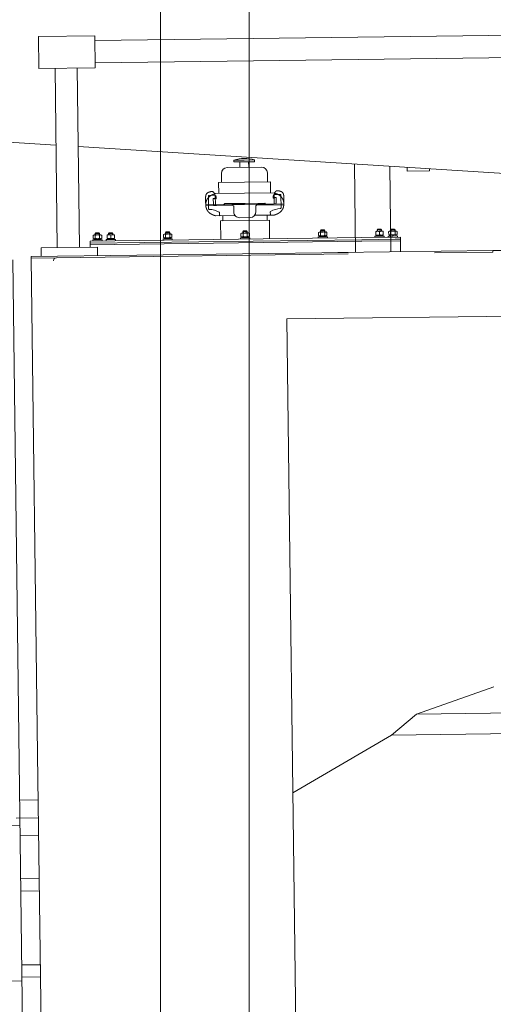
# Model space of a CAD drawing. Header units: metres. Extents: x -52 to 321, y -8 to 26.
# Tile 205 of 256: x 292.266 to 292.906, y 1.163 to 2.493. Entities that reach past the tile are written whole.
import ezdxf

# ---------------------------------------------------------------- set-up
doc = ezdxf.new("R2010")
doc.units = ezdxf.units.M
doc.header["$MEASUREMENT"] = 0
doc.layers.add('10 Stütze', color=7, linetype='Continuous')
doc.layers.add('94 Genehmigungsplanung Bemaßung', color=7, linetype='Continuous')
doc.styles.add('ERSTELLTER_STIL_2', font='arial.ttf')
doc.dimstyles.new('ERSTELLTER_STIL__3', dxfattribs={"dimtxt": 0.25, "dimasz": 0.19, "dimexe": 0.18, "dimexo": 0.1, "dimgap": 0, "dimtad": 1, "dimzin": 0, "dimdsep": 46, "dimtxsty": 'ERSTELLTER_STIL_2', "dimblk": 'ARROWHEAD_6', "dimblk1": 'ARROWHEAD_6', "dimblk2": 'ARROWHEAD_6', "dimcen": 0.09, "dimclrd": 7, "dimclre": 7, "dimclrt": 7, "dimazin": 0, "dimtfac": 1, "dimtdec": 4, "dimtmove": 0, "dimatfit": 3, "dimfxl": 1, "dimtolj": 1, "dimtzin": 0, "dimarcsym": 0})

# ---------------------------------------------------------------- blocks, each defined once
blk = doc.blocks.new('*D56', base_point=(33626.1154, -0.0027))
at = {"layer": '94 Genehmigungsplanung Bemaßung', "color": 7, "linetype": 'Continuous', "lineweight": 13}
for p, q in [((294.5046, 2.8619), (294.5046, 3.0119)), ((294.6046, 2.7619), (294.4046, 2.9619)), ((294.6921, 2.8619), (294.3171, 2.8619)), ((294.5046, -0.0381), (294.5046, 2.8619)), ((294.4046, 0.0619), (294.6046, -0.1381)), ((294.6921, -0.0381), (294.3171, -0.0381)), ((294.5046, -0.1881), (294.5046, -0.0381))]:
    blk.add_line(p, q, dxfattribs=at)
at = {"layer": '94 Genehmigungsplanung Bemaßung', "color": 7, "lineweight": 13, "insert": (294.4546, 1.0783), "char_height": 0.25, "attachment_point": 7, "rotation": 90, "style": 'ERSTELLTER_STIL_2'}
blk.add_mtext('\\A1;{\\pql;\\fArial|b0|i0|c0|p0;\\W1.000000;2,90}', dxfattribs=at)
blk = doc.blocks.new('ARROWHEAD_6')
at = {"color": 0, "linetype": 'Continuous', "lineweight": 0}
for p, q in [((-0.5, -0.5), (0.5, 0.5)), ((0, 0), (-1, 0))]:
    blk.add_line(p, q, dxfattribs=at)
blk = doc.blocks.new('*D57', base_point=(33626.1154, -0.0027))
at = {"layer": '94 Genehmigungsplanung Bemaßung', "color": 7, "linetype": 'Continuous', "lineweight": 13}
for p, q in [((296.5131, 3.0852), (296.5131, 3.2352)), ((296.6131, 2.9852), (296.4131, 3.1852)), ((296.7006, 3.0852), (296.3256, 3.0852)), ((296.5131, -0.0381), (296.5131, 3.0852)), ((296.4131, 0.0619), (296.6131, -0.1381)), ((296.7006, -0.0381), (296.3256, -0.0381)), ((296.5131, -0.1881), (296.5131, -0.0381))]:
    blk.add_line(p, q, dxfattribs=at)
at = {"layer": '94 Genehmigungsplanung Bemaßung', "color": 7, "lineweight": 13, "insert": (296.523, 1.127), "char_height": 0.25, "attachment_point": 7, "rotation": 90, "style": 'ERSTELLTER_STIL_2'}
blk.add_mtext('\\A1;{\\pql;\\fArial|b0|i0|c0|p0;\\W1.000000;3,12\\fArial|b0|i0|c0|p0;\\W1.000000;\\A1{\\H.66x;\\S5^  ;}}', dxfattribs=at)

msp = doc.modelspace()

# ---------------------------------------------------------------- linework, layer by layer
at = {"color": 7, "linetype": 'Continuous', "lineweight": 13}
for p, q in [((292.5461, 2.4672), (293.4995, 2.4795)), ((292.3675, 2.4649), (292.5461, 2.4672)), ((292.5464, 2.4373), (293.4989, 2.4495)), ((292.3679, 2.435), (292.5464, 2.4373)), ((292.3136, 2.4277), (292.3167, 2.1851)), ((292.3435, 2.4281), (292.3466, 2.1855)), ((292.3149, 2.3237), (292.2253, 2.3293)), ((293.5044, 2.2485), (292.3448, 2.3218)), ((292.5555, 2.3034), (292.5694, 2.3036)), ((292.5555, 2.3034), (292.5555, 2.301)), ((292.5555, 2.301), (292.5694, 2.3012)), ((292.5833, 2.3038), (292.5694, 2.3036)), ((292.5834, 2.3014), (292.5694, 2.3012)), ((292.5754, 2.3013), (292.5755, 2.2939)), ((292.5833, 2.3038), (292.5834, 2.3014)), ((292.5927, 2.2941), (292.5464, 2.2935)), ((292.5635, 2.3011), (292.5635, 2.2937)), ((292.7183, 2.2982), (292.7198, 2.1788)), ((292.7663, 2.2954), (292.7678, 2.1794)), ((292.7898, 2.2887), (292.7897, 2.2937)), ((292.8197, 2.2891), (292.7898, 2.2887)), ((292.8197, 2.2918), (292.8197, 2.2891)), ((292.5385, 2.2854), (292.5386, 2.2734)), ((292.6008, 2.2862), (292.6009, 2.2742)), ((292.6047, 2.2743), (292.5348, 2.2734)), ((292.5348, 2.2734), (292.535, 2.2582)), ((292.6049, 2.2591), (292.6047, 2.2743)), ((292.5213, 2.2379), (292.5211, 2.2548)), ((292.5221, 2.2559), (292.5296, 2.256)), ((292.5276, 2.2518), (292.5277, 2.2442)), ((292.5297, 2.2518), (292.5276, 2.2518)), ((292.5294, 2.2579), (292.5302, 2.2547)), ((292.5297, 2.251), (292.5297, 2.2518)), ((292.5306, 2.251), (292.5297, 2.251)), ((292.57, 2.2587), (292.5302, 2.2582)), ((292.5304, 2.2442), (292.5302, 2.2547)), ((292.5316, 2.254), (292.5316, 2.252)), ((292.57, 2.2587), (292.6098, 2.2592)), ((292.6085, 2.255), (292.6085, 2.253)), ((292.6095, 2.252), (292.6105, 2.252)), ((292.6106, 2.2589), (292.6098, 2.2557)), ((292.61, 2.2453), (292.6098, 2.2557)), ((292.6104, 2.2528), (292.6125, 2.2528)), ((292.6105, 2.252), (292.6104, 2.2528)), ((292.618, 2.2571), (292.6105, 2.257)), ((292.6125, 2.2528), (292.6126, 2.2453)), ((292.6192, 2.2392), (292.619, 2.2561)), ((292.6231, 2.2444), (292.5173, 2.2431)), ((292.5173, 2.2417), (292.5173, 2.2431)), ((292.5173, 2.2417), (292.5542, 2.2422)), ((292.5287, 2.2432), (292.5304, 2.2432)), ((292.5314, 2.2432), (292.6086, 2.2442)), ((292.5314, 2.2432), (292.5317, 2.2432)), ((292.543, 2.2447), (292.542, 2.2434)), ((292.543, 2.2447), (292.5705, 2.2451)), ((292.5552, 2.2412), (292.5553, 2.2336)), ((292.5973, 2.2454), (292.5698, 2.2451)), ((292.5852, 2.2416), (292.5853, 2.234)), ((292.6231, 2.2431), (292.5862, 2.2426)), ((292.5973, 2.2454), (292.5983, 2.2441)), ((292.609, 2.2442), (292.6086, 2.2442)), ((292.6116, 2.2443), (292.61, 2.2443)), ((292.5571, 2.2286), (292.5306, 2.2283)), ((292.536, 2.2294), (292.536, 2.2323)), ((292.5375, 2.2214), (292.6034, 2.2222)), ((292.5375, 2.2214), (292.5378, 2.1964)), ((292.5404, 2.2284), (292.5405, 2.2214)), ((292.6004, 2.2222), (292.5405, 2.2214)), ((292.5774, 2.2259), (292.5634, 2.2257)), ((292.5836, 2.229), (292.6102, 2.2293)), ((292.6004, 2.2222), (292.6003, 2.2292)), ((292.6034, 2.2222), (292.6037, 2.1973)), ((292.6047, 2.2302), (292.6046, 2.2332)), ((292.6725, 2.2082), (292.6735, 2.2092)), ((292.6725, 2.2064), (292.6725, 2.2082)), ((292.6725, 2.2082), (292.6785, 2.2082)), ((292.6731, 2.2064), (292.673, 2.2087)), ((292.6735, 2.2092), (292.6775, 2.2092)), ((292.6775, 2.2092), (292.6785, 2.2082)), ((292.678, 2.2064), (292.678, 2.2088)), ((292.6785, 2.2082), (292.6785, 2.2064)), ((292.7493, 2.2091), (292.7502, 2.2102)), ((292.7493, 2.2091), (292.7552, 2.2092)), ((292.7493, 2.2073), (292.7493, 2.2091)), ((292.7498, 2.2074), (292.7498, 2.2097)), ((292.7502, 2.2102), (292.7542, 2.2102)), ((292.7542, 2.2102), (292.7552, 2.2092)), ((292.7547, 2.2074), (292.7547, 2.2098)), ((292.7552, 2.2092), (292.7553, 2.2074)), ((292.7674, 2.2094), (292.7684, 2.2104)), ((292.7674, 2.2094), (292.7734, 2.2095)), ((292.7674, 2.2076), (292.7674, 2.2094)), ((292.7679, 2.2076), (292.7679, 2.2099)), ((292.7684, 2.2104), (292.7723, 2.2104)), ((292.7723, 2.2104), (292.7734, 2.2095)), ((292.7728, 2.2076), (292.7728, 2.21)), ((292.7734, 2.2095), (292.7734, 2.2077)), ((292.3611, 2.1942), (292.7286, 2.1989)), ((292.3611, 2.1912), (292.7286, 2.1959)), ((292.3648, 2.1958), (292.3711, 2.1959)), ((292.3648, 2.1942), (292.3648, 2.1958)), ((292.3652, 2.2017), (292.3665, 2.2024)), ((292.3653, 2.198), (292.3652, 2.2017)), ((292.3665, 2.1972), (292.3653, 2.198)), ((292.3665, 2.2024), (292.371, 2.2025)), ((292.371, 2.1973), (292.3665, 2.1972)), ((292.3666, 2.1972), (292.371, 2.1973)), ((292.3666, 2.1958), (292.3666, 2.1972)), ((292.3711, 2.1959), (292.3666, 2.1958)), ((292.3689, 2.2053), (292.368, 2.2042)), ((292.3739, 2.2043), (292.368, 2.2042)), ((292.368, 2.2042), (292.368, 2.2025)), ((292.3681, 2.198), (292.3681, 2.2017)), ((292.3685, 2.2025), (292.3685, 2.2048)), ((292.3729, 2.2053), (292.3689, 2.2053)), ((292.3708, 2.1973), (292.3703, 2.1959)), ((292.3755, 2.2025), (292.371, 2.2025)), ((292.371, 2.1973), (292.3755, 2.1974)), ((292.3755, 2.1974), (292.371, 2.1973)), ((292.3711, 2.1959), (292.3755, 2.196)), ((292.3773, 2.196), (292.3711, 2.1959)), ((292.3713, 2.1959), (292.3718, 2.1973)), ((292.3739, 2.2043), (292.3729, 2.2053)), ((292.3734, 2.2025), (292.3734, 2.2049)), ((292.374, 2.2025), (292.3739, 2.2043)), ((292.3739, 2.1981), (292.3739, 2.2018)), ((292.3767, 2.2018), (292.3755, 2.2025)), ((292.3755, 2.1974), (292.3768, 2.1981)), ((292.3755, 2.196), (292.3755, 2.1974)), ((292.3768, 2.1981), (292.3767, 2.2018)), ((292.3773, 2.1944), (292.3773, 2.196)), ((292.3829, 2.1945), (292.3829, 2.1961)), ((292.3829, 2.1961), (292.3892, 2.1961)), ((292.3841, 2.2021), (292.3846, 2.2027)), ((292.3841, 2.198), (292.3841, 2.2021)), ((292.3847, 2.1975), (292.3841, 2.198)), ((292.3846, 2.2027), (292.3891, 2.2027)), ((292.3891, 2.1975), (292.3847, 2.1975)), ((292.3891, 2.1975), (292.3847, 2.1975)), ((292.3847, 2.1961), (292.3847, 2.1975)), ((292.3892, 2.1961), (292.3847, 2.1961)), ((292.387, 2.2055), (292.3861, 2.2045)), ((292.392, 2.2046), (292.3861, 2.2045)), ((292.3861, 2.2045), (292.3861, 2.2027)), ((292.3866, 2.2027), (292.3866, 2.205)), ((292.391, 2.2055), (292.387, 2.2055)), ((292.3936, 2.2028), (292.3891, 2.2027)), ((292.3891, 2.1981), (292.3891, 2.2022)), ((292.3891, 2.1975), (292.3936, 2.1976)), ((292.3891, 2.1975), (292.3936, 2.1976)), ((292.3954, 2.1962), (292.3892, 2.1961)), ((292.392, 2.2046), (292.391, 2.2055)), ((292.3915, 2.2028), (292.3915, 2.2051)), ((292.3921, 2.2028), (292.392, 2.2046)), ((292.3941, 2.2022), (292.3936, 2.2028)), ((292.3936, 2.1976), (292.3941, 2.1981)), ((292.3936, 2.1962), (292.3936, 2.1976)), ((292.3941, 2.1981), (292.3941, 2.2022)), ((292.3954, 2.1946), (292.3954, 2.1962)), ((292.4597, 2.197), (292.4659, 2.1971)), ((292.4597, 2.1954), (292.4597, 2.197)), ((292.4601, 2.2029), (292.4613, 2.2036)), ((292.4601, 2.2029), (292.4613, 2.2036)), ((292.4601, 2.1992), (292.4601, 2.2029)), ((292.4601, 2.1992), (292.4601, 2.2029)), ((292.4614, 2.1985), (292.4601, 2.1992)), ((292.4614, 2.1985), (292.4601, 2.1992)), ((292.4613, 2.2036), (292.4658, 2.2037)), ((292.4613, 2.2036), (292.4658, 2.2037)), ((292.4659, 2.1985), (292.4614, 2.1985)), ((292.4615, 2.1971), (292.4615, 2.1985)), ((292.4659, 2.1971), (292.4615, 2.1971)), ((292.4638, 2.2065), (292.4628, 2.2055)), ((292.4688, 2.2055), (292.4628, 2.2055)), ((292.4628, 2.2055), (292.4628, 2.2037)), ((292.4629, 2.1992), (292.4629, 2.2029)), ((292.4634, 2.2037), (292.4633, 2.206)), ((292.4678, 2.2065), (292.4638, 2.2065)), ((292.4703, 2.2038), (292.4658, 2.2037)), ((292.4703, 2.2038), (292.4658, 2.2037)), ((292.4659, 2.1985), (292.4704, 2.1986)), ((292.4722, 2.1972), (292.4659, 2.1971)), ((292.4688, 2.2055), (292.4678, 2.2065)), ((292.4683, 2.2037), (292.4683, 2.2061)), ((292.4688, 2.1993), (292.4687, 2.203)), ((292.4688, 2.1993), (292.4687, 2.203)), ((292.4688, 2.2037), (292.4688, 2.2055)), ((292.4716, 2.203), (292.4703, 2.2038)), ((292.4716, 2.203), (292.4703, 2.2038)), ((292.4704, 2.1972), (292.4703, 2.1986)), ((292.4704, 2.1986), (292.4717, 2.1993)), ((292.4717, 2.1993), (292.4716, 2.203)), ((292.4717, 2.1993), (292.4716, 2.203)), ((292.4722, 2.1956), (292.4722, 2.1972)), ((292.5645, 2.1984), (292.5708, 2.1985)), ((292.5645, 2.1968), (292.5645, 2.1984)), ((292.5649, 2.2042), (292.5662, 2.205)), ((292.565, 2.2005), (292.5649, 2.2042)), ((292.5663, 2.1998), (292.565, 2.2005)), ((292.5662, 2.205), (292.5707, 2.2051)), ((292.5663, 2.1998), (292.5707, 2.1999)), ((292.5707, 2.1999), (292.5663, 2.1998)), ((292.5663, 2.1984), (292.5663, 2.1998)), ((292.5708, 2.1985), (292.5663, 2.1984)), ((292.5686, 2.2078), (292.5677, 2.2068)), ((292.5736, 2.2069), (292.5677, 2.2068)), ((292.5677, 2.2068), (292.5677, 2.205)), ((292.5679, 2.2006), (292.5678, 2.2043)), ((292.5682, 2.205), (292.5682, 2.2074)), ((292.5726, 2.2079), (292.5686, 2.2078)), ((292.5705, 2.1999), (292.57, 2.1985)), ((292.5752, 2.2051), (292.5707, 2.2051)), ((292.5752, 2.1999), (292.5707, 2.1999)), ((292.5707, 2.1999), (292.5752, 2.1999)), ((292.577, 2.1985), (292.5708, 2.1985)), ((292.5708, 2.1985), (292.5752, 2.1985)), ((292.571, 2.1985), (292.5715, 2.1999)), ((292.5736, 2.2069), (292.5726, 2.2079)), ((292.5731, 2.2051), (292.5731, 2.2074)), ((292.5737, 2.2051), (292.5736, 2.2069)), ((292.5736, 2.2006), (292.5736, 2.2044)), ((292.5765, 2.2044), (292.5752, 2.2051)), ((292.5752, 2.1999), (292.5765, 2.2007)), ((292.5752, 2.1985), (292.5752, 2.1999)), ((292.5765, 2.2007), (292.5765, 2.2044)), ((292.577, 2.1969), (292.577, 2.1985)), ((292.6694, 2.1997), (292.6756, 2.1998)), ((292.6694, 2.1981), (292.6694, 2.1997)), ((292.6698, 2.2056), (292.671, 2.2063)), ((292.6698, 2.2056), (292.671, 2.2063)), ((292.6698, 2.2019), (292.6698, 2.2056)), ((292.6698, 2.2019), (292.6698, 2.2056)), ((292.6711, 2.2011), (292.6698, 2.2019)), ((292.671, 2.2063), (292.6755, 2.2064)), ((292.671, 2.2063), (292.6755, 2.2064)), ((292.6712, 2.1998), (292.6711, 2.2011)), ((292.6756, 2.2012), (292.6711, 2.2011)), ((292.6727, 2.2019), (292.6727, 2.2056)), ((292.6727, 2.2019), (292.6727, 2.2056)), ((292.68, 2.2065), (292.6755, 2.2064)), ((292.68, 2.2065), (292.6755, 2.2064)), ((292.6756, 2.2012), (292.6801, 2.2013)), ((292.6818, 2.1999), (292.6756, 2.1998)), ((292.6756, 2.1998), (292.6801, 2.1999)), ((292.6785, 2.202), (292.6785, 2.2057)), ((292.6813, 2.2057), (292.68, 2.2065)), ((292.6813, 2.2057), (292.68, 2.2065)), ((292.6801, 2.1999), (292.68, 2.2013)), ((292.6801, 2.2013), (292.6813, 2.202)), ((292.6801, 2.2013), (292.6813, 2.202)), ((292.6813, 2.202), (292.6813, 2.2057)), ((292.6813, 2.202), (292.6813, 2.2057)), ((292.6819, 2.1983), (292.6818, 2.1999)), ((292.7286, 2.1989), (292.7805, 2.1996)), ((292.7286, 2.1959), (292.7735, 2.1965)), ((292.7461, 2.2007), (292.7524, 2.2008)), ((292.7461, 2.1991), (292.7461, 2.2007)), ((292.7473, 2.2068), (292.7478, 2.2073)), ((292.7473, 2.2027), (292.7473, 2.2068)), ((292.7479, 2.2021), (292.7473, 2.2027)), ((292.7478, 2.2073), (292.7523, 2.2074)), ((292.7523, 2.2022), (292.7479, 2.2021)), ((292.7523, 2.2022), (292.7479, 2.2021)), ((292.7479, 2.2007), (292.7479, 2.2021)), ((292.7568, 2.2074), (292.7523, 2.2074)), ((292.7523, 2.2027), (292.7523, 2.2068)), ((292.7523, 2.2022), (292.7568, 2.2022)), ((292.7523, 2.2022), (292.7568, 2.2022)), ((292.7524, 2.2008), (292.7568, 2.2009)), ((292.7586, 2.2009), (292.7524, 2.2008)), ((292.7573, 2.2069), (292.7568, 2.2074)), ((292.7568, 2.2022), (292.7573, 2.2028)), ((292.7568, 2.2009), (292.7568, 2.2022)), ((292.7573, 2.2028), (292.7573, 2.2069)), ((292.7586, 2.1993), (292.7586, 2.2009)), ((292.7642, 2.2009), (292.7705, 2.201)), ((292.7642, 2.1993), (292.7642, 2.2009)), ((292.7646, 2.2068), (292.7659, 2.2076)), ((292.7647, 2.2031), (292.7646, 2.2068)), ((292.766, 2.2024), (292.7647, 2.2031)), ((292.7659, 2.2076), (292.7704, 2.2076)), ((292.766, 2.201), (292.766, 2.2024)), ((292.766, 2.2024), (292.7705, 2.2024)), ((292.7705, 2.2024), (292.766, 2.2024)), ((292.7705, 2.201), (292.766, 2.201)), ((292.7676, 2.2031), (292.7675, 2.2068)), ((292.7702, 2.201), (292.7697, 2.2024)), ((292.7749, 2.2077), (292.7704, 2.2076)), ((292.7749, 2.2025), (292.7705, 2.2024)), ((292.7705, 2.2024), (292.7749, 2.2025)), ((292.7767, 2.2011), (292.7705, 2.201)), ((292.7705, 2.201), (292.7749, 2.2011)), ((292.7707, 2.2024), (292.7712, 2.201)), ((292.7733, 2.2032), (292.7733, 2.2069)), ((292.7735, 2.1965), (292.7805, 2.1966)), ((292.7762, 2.207), (292.7749, 2.2077)), ((292.7749, 2.2025), (292.7762, 2.2032)), ((292.7749, 2.2011), (292.7749, 2.2025)), ((292.7762, 2.2032), (292.7762, 2.207)), ((292.7767, 2.1995), (292.7767, 2.2011)), ((292.7805, 2.1996), (292.7807, 2.1796)), ((292.3611, 2.1942), (292.3612, 2.1857)), ((292.7286, 2.1939), (292.3612, 2.1892)), ((292.7286, 2.1939), (292.7805, 2.1946)), ((293.5925, 2.19), (292.9055, 2.1812)), ((292.2728, 0.9062), (292.2565, 2.1689)), ((292.2815, 2.1732), (292.7098, 2.1787)), ((292.2815, 2.1732), (292.7098, 2.1787)), ((292.2815, 2.1712), (292.2815, 2.1732)), ((292.2815, 2.1712), (292.2815, 2.1732)), ((292.2815, 2.1712), (292.2815, 2.1732)), ((292.2815, 2.1712), (292.2815, 2.1732)), ((292.3154, 2.1716), (292.2815, 2.1712)), ((292.2815, 2.1712), (292.2901, 1.5012)), ((292.6959, 2.1785), (292.9055, 2.1812)), ((292.6959, 2.1785), (292.9055, 2.1812)), ((292.6959, 2.1785), (292.9055, 2.1812)), ((292.8267, 2.1782), (292.9056, 2.1792)), ((292.9056, 2.1792), (292.9055, 2.1812)), ((292.6271, 2.0889), (293.5667, 2.1009)), ((292.6271, 2.0889), (292.6442, 0.7567)), ((292.9067, 1.5918), (292.8021, 1.5551)), ((292.8021, 1.5551), (293.5736, 1.565)), ((292.8021, 1.5551), (292.7687, 1.5267)), ((292.7687, 1.5267), (293.574, 1.5371)), ((292.7687, 1.5267), (292.6353, 1.4486)), ((292.2901, 1.5012), (292.2979, 0.895)), ((292.2909, 1.4391), (292.2659, 1.4387)), ((292.2612, 1.4147), (292.2912, 1.4151)), ((292.2664, 1.4047), (291.0082, 1.3886)), ((292.2665, 1.3908), (292.2915, 1.3911)), ((292.2922, 1.3329), (292.2673, 1.3326)), ((292.2922, 1.3329), (292.2673, 1.3326)), ((292.2675, 1.3161), (292.2925, 1.3164)), ((292.2688, 1.2163), (292.2937, 1.2166)), ((292.294, 1.2001), (292.269, 1.1998)), ((292.294, 1.2001), (292.269, 1.1998)), ((292.2691, 1.1948), (291.0109, 1.1786)), ((292.2691, 1.1948), (291.7708, 1.1884))]:
    msp.add_line(p, q, dxfattribs=at)
msp.add_lwpolyline([(292.2913, 2.4705), (292.3674, 2.4715), (292.3679, 2.4284), (292.2918, 2.4274)], close=True, dxfattribs=at)
at = {"color": 7, "linetype": 'Continuous', "lineweight": 13, "flags": 128}
for points in [[(292.6106, 2.2589), (292.6107, 2.259), (292.6107, 2.2592), (292.6108, 2.2593), (292.6108, 2.2595), (292.6109, 2.2596), (292.6109, 2.2597), (292.611, 2.2599), (292.6111, 2.26), (292.6111, 2.2601), (292.6112, 2.2602), (292.6113, 2.2604), (292.6113, 2.2605), (292.6114, 2.2606), (292.6115, 2.2607), (292.6115, 2.2608), (292.6116, 2.2609), (292.6117, 2.261), (292.6118, 2.2611), (292.6119, 2.2612), (292.612, 2.2613), (292.6121, 2.2614), (292.6122, 2.2614), (292.6122, 2.2615), (292.6123, 2.2616), (292.6124, 2.2617), (292.6126, 2.2617), (292.6127, 2.2618), (292.6128, 2.2618), (292.6129, 2.2619), (292.613, 2.2619), (292.6131, 2.262), (292.6133, 2.262), (292.6134, 2.262), (292.6135, 2.2621), (292.6136, 2.2621), (292.6138, 2.2621), (292.6139, 2.2621), (292.6141, 2.2621), (292.6142, 2.2621), (292.6143, 2.2621), (292.6145, 2.2621), (292.6146, 2.2621), (292.6148, 2.2621), (292.6149, 2.2621), (292.6151, 2.2621), (292.6152, 2.2621), (292.6154, 2.2621), (292.6155, 2.2621), (292.6157, 2.2621), (292.6158, 2.262), (292.616, 2.262), (292.6161, 2.262), (292.6163, 2.262), (292.6164, 2.2619), (292.6166, 2.2619), (292.6167, 2.2619), (292.6169, 2.2618), (292.617, 2.2618), (292.6172, 2.2618), (292.6173, 2.2617), (292.6175, 2.2617), (292.6176, 2.2617), (292.6178, 2.2616), (292.6179, 2.2616), (292.6181, 2.2615), (292.6182, 2.2615), (292.6183, 2.2614), (292.6185, 2.2614), (292.6186, 2.2613), (292.6188, 2.2613), (292.6189, 2.2612), (292.619, 2.2612), (292.6192, 2.2611), (292.6193, 2.2611), (292.6194, 2.261), (292.6195, 2.2609), (292.6197, 2.2609), (292.6198, 2.2608), (292.6199, 2.2607), (292.62, 2.2607), (292.6201, 2.2606), (292.6203, 2.2605), (292.6204, 2.2604), (292.6205, 2.2603), (292.6206, 2.2603), (292.6207, 2.2602), (292.6208, 2.2601), (292.6209, 2.26), (292.621, 2.2599), (292.6211, 2.2598), (292.6212, 2.2597), (292.6213, 2.2596), (292.6214, 2.2595), (292.6214, 2.2594), (292.6215, 2.2593), (292.6216, 2.2592), (292.6217, 2.259), (292.6217, 2.2589), (292.6218, 2.2588), (292.6219, 2.2587), (292.6219, 2.2586), (292.622, 2.2584), (292.6221, 2.2583), (292.6221, 2.2582), (292.6222, 2.2581), (292.6222, 2.2579), (292.6223, 2.2578), (292.6223, 2.2577), (292.6224, 2.2575), (292.6224, 2.2574), (292.6225, 2.2572), (292.6225, 2.2571), (292.6225, 2.257), (292.6226, 2.2568), (292.6226, 2.2567), (292.6226, 2.2565), (292.6227, 2.2564), (292.6227, 2.2562), (292.6227, 2.2561), (292.6228, 2.256), (292.6228, 2.2558), (292.6228, 2.2557), (292.6228, 2.2555), (292.6229, 2.2554), (292.6229, 2.2552), (292.6229, 2.2551), (292.6229, 2.2549), (292.6229, 2.2548), (292.6229, 2.2546), (292.6229, 2.2545), (292.623, 2.2544), (292.623, 2.2542), (292.623, 2.2541), (292.623, 2.2539), (292.623, 2.2538), (292.623, 2.2536), (292.623, 2.2535), (292.623, 2.2534), (292.623, 2.2532), (292.623, 2.2531), (292.623, 2.2529), (292.623, 2.2528), (292.623, 2.2526), (292.623, 2.2525), (292.623, 2.2524), (292.623, 2.2522), (292.623, 2.2521), (292.623, 2.2519), (292.623, 2.2518), (292.623, 2.2517), (292.623, 2.2515), (292.623, 2.2514), (292.623, 2.2512), (292.623, 2.2511), (292.623, 2.251), (292.623, 2.2508), (292.623, 2.2507), (292.623, 2.2505), (292.623, 2.2504), (292.623, 2.2503), (292.623, 2.2501), (292.623, 2.25), (292.623, 2.2498), (292.623, 2.2497), (292.623, 2.2496), (292.623, 2.2494), (292.623, 2.2493), (292.623, 2.2491), (292.623, 2.249), (292.623, 2.2488), (292.623, 2.2487), (292.623, 2.2486), (292.623, 2.2484), (292.623, 2.2483), (292.623, 2.2481), (292.623, 2.248), (292.623, 2.2478), (292.623, 2.2477), (292.623, 2.2476), (292.6231, 2.2474), (292.6231, 2.2473), (292.6231, 2.2471), (292.6231, 2.247), (292.6231, 2.2468), (292.6231, 2.2467), (292.6231, 2.2466), (292.6231, 2.2464), (292.6231, 2.2463), (292.6231, 2.2461), (292.6231, 2.246), (292.623, 2.2458), (292.623, 2.2457), (292.623, 2.2455), (292.623, 2.2454), (292.623, 2.2453), (292.623, 2.2451), (292.623, 2.245), (292.623, 2.2448), (292.623, 2.2447), (292.623, 2.2445), (292.623, 2.2444), (292.623, 2.2443), (292.623, 2.2441), (292.623, 2.244), (292.623, 2.2438), (292.623, 2.2437), (292.623, 2.2435), (292.6229, 2.2434), (292.6229, 2.2433), (292.6229, 2.2431), (292.6229, 2.243), (292.6229, 2.2428), (292.6229, 2.2427), (292.6229, 2.2426), (292.6228, 2.2424), (292.6228, 2.2423), (292.6228, 2.2421), (292.6228, 2.242), (292.6228, 2.2418), (292.6227, 2.2417), (292.6227, 2.2416), (292.6227, 2.2414), (292.6227, 2.2413), (292.6226, 2.2412), (292.6226, 2.241), (292.6226, 2.2409), (292.6226, 2.2407), (292.6225, 2.2406), (292.6225, 2.2405), (292.6225, 2.2403), (292.6224, 2.2402), (292.6224, 2.2401), (292.6224, 2.2399), (292.6223, 2.2398), (292.6223, 2.2397), (292.6222, 2.2395), (292.6222, 2.2394), (292.6222, 2.2393), (292.6221, 2.2391), (292.6221, 2.239), (292.622, 2.2389), (292.622, 2.2387), (292.6219, 2.2386), (292.6219, 2.2385), (292.6218, 2.2383), (292.6218, 2.2382), (292.6217, 2.2381), (292.6216, 2.2379), (292.6216, 2.2378), (292.6215, 2.2377), (292.6214, 2.2376), (292.6214, 2.2374), (292.6213, 2.2373), (292.6212, 2.2372), (292.6212, 2.2371), (292.6211, 2.2369), (292.621, 2.2368), (292.621, 2.2367), (292.6209, 2.2366), (292.6208, 2.2365), (292.6207, 2.2363), (292.6207, 2.2362), (292.6206, 2.2361), (292.6205, 2.236), (292.6204, 2.2359), (292.6203, 2.2357), (292.6202, 2.2356), (292.6202, 2.2355), (292.6201, 2.2354), (292.62, 2.2353), (292.6199, 2.2352), (292.6198, 2.2351), (292.6197, 2.235), (292.6196, 2.2348), (292.6195, 2.2347), (292.6194, 2.2346), (292.6193, 2.2345), (292.6192, 2.2344), (292.6191, 2.2343), (292.619, 2.2342), (292.6189, 2.2341), (292.6188, 2.234), (292.6187, 2.2339), (292.6186, 2.2338), (292.6185, 2.2337), (292.6184, 2.2336), (292.6183, 2.2335), (292.6182, 2.2334), (292.6181, 2.2333), (292.618, 2.2332), (292.6179, 2.2331), (292.6178, 2.2331), (292.6177, 2.233), (292.6175, 2.2329), (292.6174, 2.2328), (292.6173, 2.2327), (292.6172, 2.2326), (292.6171, 2.2325), (292.617, 2.2325), (292.6169, 2.2324), (292.6167, 2.2323), (292.6166, 2.2322), (292.6165, 2.2321), (292.6164, 2.2321), (292.6163, 2.232), (292.6161, 2.2319), (292.616, 2.2319), (292.6159, 2.2318), (292.6158, 2.2317), (292.6157, 2.2316), (292.6155, 2.2316), (292.6154, 2.2315), (292.6153, 2.2314), (292.6152, 2.2314), (292.615, 2.2313), (292.6149, 2.2312), (292.6148, 2.2312), (292.6147, 2.2311), (292.6145, 2.2311), (292.6144, 2.231), (292.6143, 2.2309), (292.6141, 2.2309), (292.614, 2.2308), (292.6139, 2.2308), (292.6138, 2.2307), (292.6136, 2.2306), (292.6135, 2.2306), (292.6134, 2.2305), (292.6132, 2.2305), (292.6131, 2.2304), (292.613, 2.2304), (292.6128, 2.2303), (292.6127, 2.2303), (292.6126, 2.2302), (292.6124, 2.2302), (292.6123, 2.2301), (292.6122, 2.2301), (292.612, 2.23), (292.6119, 2.23), (292.6118, 2.2299), (292.6116, 2.2299), (292.6115, 2.2298), (292.6114, 2.2298), (292.6112, 2.2297), (292.6111, 2.2297), (292.611, 2.2296), (292.6108, 2.2296), (292.6107, 2.2295), (292.6106, 2.2295), (292.6104, 2.2294), (292.6103, 2.2294), (292.6102, 2.2293)], [(292.5294, 2.2579), (292.5293, 2.258), (292.5293, 2.2581), (292.5292, 2.2582), (292.5292, 2.2583), (292.5292, 2.2583), (292.5291, 2.2584), (292.5291, 2.2585), (292.529, 2.2586), (292.529, 2.2587), (292.529, 2.2588), (292.5289, 2.2589), (292.5289, 2.259), (292.5288, 2.2591), (292.5288, 2.2591), (292.5287, 2.2592), (292.5287, 2.2593), (292.5286, 2.2594), (292.5286, 2.2595), (292.5285, 2.2595), (292.5285, 2.2596), (292.5284, 2.2597), (292.5284, 2.2598), (292.5283, 2.2598), (292.5282, 2.2599), (292.5282, 2.26), (292.5281, 2.26), (292.5281, 2.2601), (292.528, 2.2602), (292.5279, 2.2602), (292.5279, 2.2603), (292.5278, 2.2603), (292.5277, 2.2604), (292.5277, 2.2604), (292.5276, 2.2605), (292.5275, 2.2605), (292.5275, 2.2606), (292.5274, 2.2606), (292.5273, 2.2606), (292.5272, 2.2607), (292.5271, 2.2607), (292.5271, 2.2608), (292.527, 2.2608), (292.5269, 2.2608), (292.5268, 2.2608), (292.5267, 2.2609), (292.5266, 2.2609), (292.5266, 2.2609), (292.5265, 2.2609), (292.5264, 2.2609), (292.5263, 2.261), (292.5262, 2.261), (292.5261, 2.261), (292.526, 2.261), (292.5259, 2.261), (292.5258, 2.261), (292.5257, 2.261), (292.5256, 2.261), (292.5255, 2.261), (292.5254, 2.261), (292.5253, 2.261), (292.5252, 2.261), (292.5251, 2.261), (292.525, 2.261), (292.5249, 2.261), (292.5248, 2.261), (292.5247, 2.261), (292.5246, 2.2609), (292.5245, 2.2609), (292.5244, 2.2609), (292.5243, 2.2609), (292.5242, 2.2609), (292.5241, 2.2609), (292.5239, 2.2608), (292.5238, 2.2608), (292.5237, 2.2608), (292.5236, 2.2608), (292.5235, 2.2608), (292.5234, 2.2607), (292.5233, 2.2607), (292.5232, 2.2607), (292.5231, 2.2607), (292.523, 2.2606), (292.5229, 2.2606), (292.5228, 2.2606), (292.5227, 2.2606), (292.5226, 2.2605), (292.5225, 2.2605), (292.5224, 2.2605), (292.5223, 2.2604), (292.5222, 2.2604), (292.5221, 2.2604), (292.522, 2.2603), (292.5219, 2.2603), (292.5218, 2.2603), (292.5217, 2.2602), (292.5216, 2.2602), (292.5215, 2.2602), (292.5214, 2.2601), (292.5213, 2.2601), (292.5212, 2.26), (292.5211, 2.26), (292.521, 2.26), (292.5209, 2.2599), (292.5208, 2.2599), (292.5207, 2.2598), (292.5207, 2.2598), (292.5206, 2.2598), (292.5205, 2.2597), (292.5204, 2.2597), (292.5203, 2.2596), (292.5202, 2.2596), (292.5201, 2.2595), (292.5201, 2.2595), (292.52, 2.2594), (292.5199, 2.2594), (292.5198, 2.2593), (292.5197, 2.2592), (292.5197, 2.2592), (292.5196, 2.2591), (292.5195, 2.2591), (292.5194, 2.259), (292.5194, 2.2589), (292.5193, 2.2589), (292.5192, 2.2588), (292.5191, 2.2588), (292.5191, 2.2587), (292.519, 2.2586), (292.5189, 2.2586), (292.5189, 2.2585), (292.5188, 2.2584), (292.5188, 2.2583), (292.5187, 2.2583), (292.5186, 2.2582), (292.5186, 2.2581), (292.5185, 2.258), (292.5185, 2.258), (292.5184, 2.2579), (292.5184, 2.2578), (292.5183, 2.2577), (292.5183, 2.2576), (292.5182, 2.2576), (292.5182, 2.2575), (292.5181, 2.2574), (292.5181, 2.2573), (292.518, 2.2572), (292.518, 2.2571), (292.518, 2.257), (292.5179, 2.2569), (292.5179, 2.2569), (292.5178, 2.2568), (292.5178, 2.2567), (292.5178, 2.2566), (292.5177, 2.2565), (292.5177, 2.2564), (292.5177, 2.2563), (292.5177, 2.2562), (292.5176, 2.2561), (292.5176, 2.256), (292.5176, 2.2559), (292.5175, 2.2558), (292.5175, 2.2557), (292.5175, 2.2556), (292.5175, 2.2555), (292.5175, 2.2554), (292.5174, 2.2553), (292.5174, 2.2552), (292.5174, 2.2551), (292.5174, 2.255), (292.5174, 2.2549), (292.5173, 2.2548), (292.5173, 2.2547), (292.5173, 2.2546), (292.5173, 2.2545), (292.5173, 2.2544), (292.5173, 2.2543), (292.5172, 2.2542), (292.5172, 2.2541), (292.5172, 2.254), (292.5172, 2.2539), (292.5172, 2.2538), (292.5172, 2.2537), (292.5172, 2.2536), (292.5172, 2.2535), (292.5172, 2.2534), (292.5172, 2.2533), (292.5172, 2.2532), (292.5172, 2.2531), (292.5171, 2.253), (292.5171, 2.2529), (292.5171, 2.2528), (292.5171, 2.2527), (292.5171, 2.2526), (292.5171, 2.2525), (292.5171, 2.2524), (292.5171, 2.2523), (292.5171, 2.2522), (292.5171, 2.2521), (292.5171, 2.252), (292.5171, 2.2519), (292.5171, 2.2518), (292.5171, 2.2517), (292.5171, 2.2516), (292.5171, 2.2515), (292.5171, 2.2514), (292.5171, 2.2513), (292.5171, 2.2512), (292.5171, 2.2511), (292.5171, 2.251), (292.5171, 2.2509), (292.5171, 2.2508), (292.5171, 2.2507), (292.5171, 2.2506), (292.5171, 2.2505), (292.5171, 2.2504), (292.5171, 2.2503), (292.5171, 2.2502), (292.5171, 2.2501), (292.5171, 2.25), (292.5171, 2.2499), (292.5171, 2.2498), (292.5172, 2.2497), (292.5172, 2.2496), (292.5172, 2.2495), (292.5172, 2.2494), (292.5172, 2.2493), (292.5172, 2.2492), (292.5172, 2.2491), (292.5172, 2.249), (292.5172, 2.2489), (292.5172, 2.2488), (292.5172, 2.2487), (292.5172, 2.2487), (292.5172, 2.2486), (292.5172, 2.2485), (292.5172, 2.2484), (292.5172, 2.2483), (292.5172, 2.2482), (292.5172, 2.2481), (292.5172, 2.248), (292.5172, 2.2479), (292.5172, 2.2478), (292.5172, 2.2477), (292.5172, 2.2476), (292.5172, 2.2475), (292.5172, 2.2474), (292.5172, 2.2473), (292.5172, 2.2472), (292.5172, 2.2471), (292.5172, 2.247), (292.5172, 2.2469), (292.5172, 2.2468), (292.5172, 2.2467), (292.5172, 2.2466), (292.5172, 2.2465), (292.5172, 2.2464), (292.5172, 2.2463), (292.5172, 2.2462), (292.5172, 2.2461), (292.5172, 2.246), (292.5172, 2.2459), (292.5172, 2.2458), (292.5172, 2.2457), (292.5172, 2.2456), (292.5172, 2.2455), (292.5172, 2.2454), (292.5173, 2.2453), (292.5173, 2.2452), (292.5173, 2.2451), (292.5173, 2.245), (292.5173, 2.2449), (292.5173, 2.2448), (292.5173, 2.2447), (292.5173, 2.2446), (292.5173, 2.2445), (292.5173, 2.2444), (292.5173, 2.2443), (292.5173, 2.2442), (292.5173, 2.2441), (292.5173, 2.244), (292.5173, 2.2439), (292.5173, 2.2438), (292.5173, 2.2437), (292.5173, 2.2436), (292.5173, 2.2435), (292.5173, 2.2434), (292.5173, 2.2433), (292.5173, 2.2432), (292.5174, 2.2431)], [(292.5174, 2.2431), (292.5174, 2.2432), (292.5174, 2.2433), (292.5174, 2.2434), (292.5174, 2.2435), (292.5174, 2.2436), (292.5174, 2.2437), (292.5174, 2.2438), (292.5174, 2.244), (292.5174, 2.2441), (292.5174, 2.2442), (292.5174, 2.2443), (292.5174, 2.2444), (292.5175, 2.2445), (292.5175, 2.2446), (292.5175, 2.2447), (292.5175, 2.2449), (292.5175, 2.245), (292.5175, 2.2451), (292.5175, 2.2452), (292.5175, 2.2453), (292.5176, 2.2454), (292.5176, 2.2455), (292.5176, 2.2456), (292.5176, 2.2457), (292.5176, 2.2458), (292.5176, 2.246), (292.5177, 2.2461), (292.5177, 2.2462), (292.5177, 2.2463), (292.5177, 2.2464), (292.5177, 2.2465), (292.5178, 2.2466), (292.5178, 2.2467), (292.5178, 2.2468), (292.5178, 2.2469), (292.5179, 2.247), (292.5179, 2.2471), (292.5179, 2.2473), (292.5179, 2.2474), (292.518, 2.2475), (292.518, 2.2476), (292.518, 2.2477), (292.5181, 2.2478), (292.5181, 2.2479), (292.5181, 2.248), (292.5182, 2.2481), (292.5182, 2.2482), (292.5182, 2.2483), (292.5183, 2.2484), (292.5183, 2.2485), (292.5183, 2.2486), (292.5184, 2.2487), (292.5184, 2.2488), (292.5185, 2.2489), (292.5185, 2.249), (292.5186, 2.2491), (292.5186, 2.2492), (292.5186, 2.2493), (292.5187, 2.2494), (292.5187, 2.2495), (292.5188, 2.2496), (292.5188, 2.2497), (292.5189, 2.2498), (292.5189, 2.2499), (292.519, 2.25), (292.519, 2.2501), (292.5191, 2.2502), (292.5191, 2.2503), (292.5192, 2.2504), (292.5193, 2.2505), (292.5193, 2.2506), (292.5194, 2.2507), (292.5194, 2.2508), (292.5195, 2.2509), (292.5195, 2.251), (292.5196, 2.2511), (292.5197, 2.2512), (292.5197, 2.2513), (292.5198, 2.2514), (292.5199, 2.2515), (292.5199, 2.2516), (292.52, 2.2517), (292.5201, 2.2518), (292.5201, 2.2519), (292.5202, 2.2519), (292.5203, 2.252), (292.5203, 2.2521), (292.5204, 2.2522), (292.5205, 2.2523), (292.5205, 2.2524), (292.5206, 2.2525), (292.5207, 2.2526), (292.5208, 2.2526), (292.5208, 2.2527), (292.5209, 2.2528), (292.521, 2.2529), (292.5211, 2.253), (292.5211, 2.2531), (292.5212, 2.2531), (292.5213, 2.2532), (292.5214, 2.2533), (292.5214, 2.2534), (292.5215, 2.2535), (292.5216, 2.2536), (292.5217, 2.2536), (292.5218, 2.2537), (292.5219, 2.2538), (292.5219, 2.2539), (292.522, 2.2539), (292.5221, 2.254), (292.5222, 2.2541), (292.5223, 2.2542), (292.5224, 2.2542), (292.5224, 2.2543), (292.5225, 2.2544), (292.5226, 2.2544), (292.5227, 2.2545), (292.5228, 2.2546), (292.5229, 2.2547), (292.523, 2.2547), (292.5231, 2.2548), (292.5232, 2.2549), (292.5232, 2.2549), (292.5233, 2.255), (292.5234, 2.255), (292.5235, 2.2551), (292.5236, 2.2552), (292.5237, 2.2552), (292.5238, 2.2553), (292.5239, 2.2554), (292.524, 2.2554), (292.5241, 2.2555), (292.5242, 2.2555), (292.5243, 2.2556), (292.5244, 2.2556), (292.5245, 2.2557), (292.5246, 2.2558), (292.5246, 2.2558), (292.5247, 2.2559), (292.5248, 2.2559), (292.5249, 2.256), (292.525, 2.256), (292.5251, 2.2561), (292.5252, 2.2561), (292.5253, 2.2562), (292.5254, 2.2562), (292.5255, 2.2563), (292.5256, 2.2563), (292.5257, 2.2564), (292.5258, 2.2564), (292.5259, 2.2565), (292.526, 2.2565), (292.5261, 2.2566), (292.5262, 2.2566), (292.5263, 2.2567), (292.5264, 2.2567), (292.5265, 2.2567), (292.5266, 2.2568), (292.5267, 2.2568), (292.5268, 2.2569), (292.5269, 2.2569), (292.527, 2.257), (292.5272, 2.257), (292.5273, 2.2571), (292.5274, 2.2571), (292.5275, 2.2571), (292.5276, 2.2572), (292.5277, 2.2572), (292.5278, 2.2573), (292.5279, 2.2573), (292.528, 2.2573), (292.5281, 2.2574), (292.5282, 2.2574), (292.5283, 2.2575), (292.5284, 2.2575), (292.5285, 2.2575), (292.5286, 2.2576), (292.5287, 2.2576), (292.5288, 2.2577), (292.5289, 2.2577), (292.529, 2.2577), (292.5291, 2.2578), (292.5292, 2.2578), (292.5293, 2.2579), (292.5295, 2.2579), (292.5296, 2.2579), (292.5297, 2.258), (292.5298, 2.258), (292.5299, 2.258), (292.53, 2.2581), (292.5301, 2.2581), (292.5302, 2.2582)], [(292.623, 2.2444), (292.623, 2.2445), (292.623, 2.2446), (292.623, 2.2448), (292.623, 2.2449), (292.623, 2.245), (292.623, 2.2451), (292.6229, 2.2452), (292.6229, 2.2453), (292.6229, 2.2454), (292.6229, 2.2455), (292.6229, 2.2457), (292.6229, 2.2458), (292.6229, 2.2459), (292.6229, 2.246), (292.6228, 2.2461), (292.6228, 2.2462), (292.6228, 2.2463), (292.6228, 2.2464), (292.6228, 2.2465), (292.6228, 2.2466), (292.6227, 2.2468), (292.6227, 2.2469), (292.6227, 2.247), (292.6227, 2.2471), (292.6227, 2.2472), (292.6226, 2.2473), (292.6226, 2.2474), (292.6226, 2.2475), (292.6226, 2.2476), (292.6226, 2.2477), (292.6225, 2.2478), (292.6225, 2.248), (292.6225, 2.2481), (292.6224, 2.2482), (292.6224, 2.2483), (292.6224, 2.2484), (292.6224, 2.2485), (292.6223, 2.2486), (292.6223, 2.2487), (292.6223, 2.2488), (292.6222, 2.2489), (292.6222, 2.249), (292.6222, 2.2491), (292.6221, 2.2492), (292.6221, 2.2493), (292.6221, 2.2494), (292.622, 2.2495), (292.622, 2.2496), (292.622, 2.2497), (292.6219, 2.2499), (292.6219, 2.25), (292.6218, 2.2501), (292.6218, 2.2502), (292.6217, 2.2503), (292.6217, 2.2504), (292.6217, 2.2505), (292.6216, 2.2506), (292.6216, 2.2507), (292.6215, 2.2508), (292.6215, 2.2509), (292.6214, 2.251), (292.6214, 2.2511), (292.6213, 2.2512), (292.6213, 2.2513), (292.6212, 2.2514), (292.6211, 2.2515), (292.6211, 2.2516), (292.621, 2.2516), (292.621, 2.2517), (292.6209, 2.2518), (292.6209, 2.2519), (292.6208, 2.252), (292.6207, 2.2521), (292.6207, 2.2522), (292.6206, 2.2523), (292.6206, 2.2524), (292.6205, 2.2525), (292.6204, 2.2526), (292.6204, 2.2527), (292.6203, 2.2528), (292.6202, 2.2529), (292.6202, 2.253), (292.6201, 2.253), (292.62, 2.2531), (292.6199, 2.2532), (292.6199, 2.2533), (292.6198, 2.2534), (292.6197, 2.2535), (292.6197, 2.2536), (292.6196, 2.2537), (292.6195, 2.2537), (292.6194, 2.2538), (292.6194, 2.2539), (292.6193, 2.254), (292.6192, 2.2541), (292.6191, 2.2542), (292.6191, 2.2542), (292.619, 2.2543), (292.6189, 2.2544), (292.6188, 2.2545), (292.6187, 2.2546), (292.6187, 2.2546), (292.6186, 2.2547), (292.6185, 2.2548), (292.6184, 2.2549), (292.6183, 2.2549), (292.6182, 2.255), (292.6181, 2.2551), (292.6181, 2.2552), (292.618, 2.2552), (292.6179, 2.2553), (292.6178, 2.2554), (292.6177, 2.2555), (292.6176, 2.2555), (292.6175, 2.2556), (292.6175, 2.2557), (292.6174, 2.2557), (292.6173, 2.2558), (292.6172, 2.2559), (292.6171, 2.2559), (292.617, 2.256), (292.6169, 2.2561), (292.6168, 2.2561), (292.6167, 2.2562), (292.6166, 2.2562), (292.6165, 2.2563), (292.6164, 2.2564), (292.6164, 2.2564), (292.6163, 2.2565), (292.6162, 2.2565), (292.6161, 2.2566), (292.616, 2.2566), (292.6159, 2.2567), (292.6158, 2.2568), (292.6157, 2.2568), (292.6156, 2.2569), (292.6155, 2.2569), (292.6154, 2.257), (292.6153, 2.257), (292.6152, 2.2571), (292.6151, 2.2571), (292.615, 2.2572), (292.6149, 2.2572), (292.6148, 2.2573), (292.6147, 2.2573), (292.6146, 2.2574), (292.6145, 2.2574), (292.6144, 2.2575), (292.6143, 2.2575), (292.6142, 2.2576), (292.6141, 2.2576), (292.614, 2.2576), (292.6139, 2.2577), (292.6138, 2.2577), (292.6137, 2.2578), (292.6136, 2.2578), (292.6135, 2.2579), (292.6134, 2.2579), (292.6133, 2.2579), (292.6132, 2.258), (292.6131, 2.258), (292.613, 2.2581), (292.6129, 2.2581), (292.6128, 2.2581), (292.6126, 2.2582), (292.6125, 2.2582), (292.6124, 2.2583), (292.6123, 2.2583), (292.6122, 2.2583), (292.6121, 2.2584), (292.612, 2.2584), (292.6119, 2.2585), (292.6118, 2.2585), (292.6117, 2.2585), (292.6116, 2.2586), (292.6115, 2.2586), (292.6114, 2.2586), (292.6113, 2.2587), (292.6112, 2.2587), (292.6111, 2.2588), (292.611, 2.2588), (292.6109, 2.2588), (292.6107, 2.2589), (292.6106, 2.2589), (292.6105, 2.2589), (292.6104, 2.259), (292.6103, 2.259), (292.6102, 2.259), (292.6101, 2.2591), (292.61, 2.2591), (292.6099, 2.2591), (292.6098, 2.2592)], [(292.5175, 2.2417), (292.5175, 2.2416), (292.5175, 2.2415), (292.5175, 2.2414), (292.5175, 2.2413), (292.5175, 2.2412), (292.5176, 2.2411), (292.5176, 2.241), (292.5176, 2.2409), (292.5176, 2.2408), (292.5176, 2.2407), (292.5176, 2.2406), (292.5177, 2.2405), (292.5177, 2.2404), (292.5177, 2.2403), (292.5177, 2.2402), (292.5177, 2.2401), (292.5178, 2.24), (292.5178, 2.2399), (292.5178, 2.2398), (292.5178, 2.2397), (292.5178, 2.2396), (292.5179, 2.2395), (292.5179, 2.2394), (292.5179, 2.2393), (292.5179, 2.2392), (292.518, 2.2391), (292.518, 2.239), (292.518, 2.2389), (292.5181, 2.2388), (292.5181, 2.2387), (292.5181, 2.2386), (292.5181, 2.2385), (292.5182, 2.2384), (292.5182, 2.2383), (292.5182, 2.2382), (292.5183, 2.2381), (292.5183, 2.238), (292.5183, 2.2379), (292.5184, 2.2378), (292.5184, 2.2377), (292.5185, 2.2376), (292.5185, 2.2375), (292.5185, 2.2374), (292.5186, 2.2373), (292.5186, 2.2372), (292.5187, 2.2371), (292.5187, 2.237), (292.5187, 2.2369), (292.5188, 2.2368), (292.5188, 2.2367), (292.5189, 2.2367), (292.5189, 2.2366), (292.519, 2.2365), (292.519, 2.2364), (292.5191, 2.2363), (292.5191, 2.2362), (292.5192, 2.2361), (292.5192, 2.236), (292.5193, 2.2359), (292.5193, 2.2358), (292.5194, 2.2357), (292.5194, 2.2356), (292.5195, 2.2356), (292.5196, 2.2355), (292.5196, 2.2354), (292.5197, 2.2353), (292.5197, 2.2352), (292.5198, 2.2351), (292.5198, 2.235), (292.5199, 2.2349), (292.52, 2.2349), (292.52, 2.2348), (292.5201, 2.2347), (292.5202, 2.2346), (292.5202, 2.2345), (292.5203, 2.2344), (292.5203, 2.2343), (292.5204, 2.2343), (292.5205, 2.2342), (292.5205, 2.2341), (292.5206, 2.234), (292.5207, 2.2339), (292.5208, 2.2339), (292.5208, 2.2338), (292.5209, 2.2337), (292.521, 2.2336), (292.521, 2.2335), (292.5211, 2.2335), (292.5212, 2.2334), (292.5213, 2.2333), (292.5213, 2.2332), (292.5214, 2.2332), (292.5215, 2.2331), (292.5215, 2.233), (292.5216, 2.2329), (292.5217, 2.2329), (292.5218, 2.2328), (292.5219, 2.2327), (292.5219, 2.2326), (292.522, 2.2326), (292.5221, 2.2325), (292.5222, 2.2324), (292.5222, 2.2324), (292.5223, 2.2323), (292.5224, 2.2322), (292.5225, 2.2321), (292.5226, 2.2321), (292.5227, 2.232), (292.5227, 2.232), (292.5228, 2.2319), (292.5229, 2.2318), (292.523, 2.2318), (292.5231, 2.2317), (292.5232, 2.2316), (292.5232, 2.2316), (292.5233, 2.2315), (292.5234, 2.2315), (292.5235, 2.2314), (292.5236, 2.2313), (292.5237, 2.2313), (292.5238, 2.2312), (292.5238, 2.2312), (292.5239, 2.2311), (292.524, 2.2311), (292.5241, 2.231), (292.5242, 2.2309), (292.5243, 2.2309), (292.5244, 2.2308), (292.5245, 2.2308), (292.5246, 2.2307), (292.5247, 2.2307), (292.5247, 2.2306), (292.5248, 2.2306), (292.5249, 2.2305), (292.525, 2.2305), (292.5251, 2.2304), (292.5252, 2.2304), (292.5253, 2.2303), (292.5254, 2.2303), (292.5255, 2.2302), (292.5256, 2.2302), (292.5257, 2.2302), (292.5258, 2.2301), (292.5259, 2.2301), (292.526, 2.23), (292.526, 2.23), (292.5261, 2.2299), (292.5262, 2.2299), (292.5263, 2.2299), (292.5264, 2.2298), (292.5265, 2.2298), (292.5266, 2.2297), (292.5267, 2.2297), (292.5268, 2.2296), (292.5269, 2.2296), (292.527, 2.2296), (292.5271, 2.2295), (292.5272, 2.2295), (292.5273, 2.2295), (292.5274, 2.2294), (292.5275, 2.2294), (292.5276, 2.2293), (292.5277, 2.2293), (292.5278, 2.2293), (292.5279, 2.2292), (292.528, 2.2292), (292.5281, 2.2292), (292.5282, 2.2291), (292.5283, 2.2291), (292.5284, 2.229), (292.5285, 2.229), (292.5286, 2.229), (292.5287, 2.2289), (292.5288, 2.2289), (292.5289, 2.2289), (292.529, 2.2288), (292.5291, 2.2288), (292.5292, 2.2288), (292.5293, 2.2287), (292.5294, 2.2287), (292.5295, 2.2287), (292.5296, 2.2286), (292.5297, 2.2286), (292.5298, 2.2286), (292.5299, 2.2285), (292.53, 2.2285), (292.5301, 2.2285), (292.5302, 2.2284), (292.5303, 2.2284), (292.5304, 2.2284), (292.5305, 2.2283), (292.5306, 2.2283)]]:
    msp.add_lwpolyline(points, dxfattribs=at)
at = {"color": 7, "linetype": 'Continuous', "lineweight": 13}
for points in [[(292.2951, 2.1734), (292.2949, 2.1849), (292.3711, 2.1858), (292.3712, 2.1743)], [(292.7099, 2.1767), (292.3154, 2.1716)]]:
    msp.add_lwpolyline(points, dxfattribs=at)
for centre, radius, start, end in [((292.57, 2.2599), 0.0459, 73.0829, 108.3882), ((292.5465, 2.2855), 0.00799, 90.7355, 180.7355), ((292.5928, 2.2861), 0.00799, 0.7355, 90.7355), ((292.5221, 2.2549), 0.000999, 90.7355, 180.7768), ((292.5296, 2.254), 0.002, 0.7355, 90.7355), ((292.5306, 2.252), 0.000999, 270.7355, 0.7355), ((292.6105, 2.255), 0.002, 90.7355, 180.7355), ((292.6095, 2.253), 0.000999, 180.7355, 270.7355), ((292.618, 2.2561), 0.000999, 0.6942, 90.7355), ((292.5223, 2.2379), 0.000999, 180.7768, 253.5653), ((292.5212, 2.2083), 0.0287, 60.0007, 88.2727), ((292.5287, 2.2442), 0.000999, 180.7355, 270.7355), ((292.5314, 2.2442), 0.000999, 180.7355, 270.7355), ((292.5542, 2.2412), 0.000999, 0.7355, 90.7355), ((292.5862, 2.2416), 0.000999, 90.7355, 180.7355), ((292.6201, 2.2096), 0.0287, 93.1984, 121.4704), ((292.609, 2.2452), 0.000999, 270.7355, 0.7355), ((292.6116, 2.2453), 0.000999, 270.7355, 0.7355), ((292.6182, 2.2391), 0.000999, 287.9058, 0.6942), ((292.535, 2.2323), 0.000999, 0.7355, 60.0007), ((292.537, 2.2294), 0.000999, 180.7355, 270.7355), ((292.5633, 2.2337), 0.00799, 180.7355, 270.7355), ((292.5773, 2.2339), 0.00799, 270.7355, 0.7355), ((292.6037, 2.2302), 0.000999, 270.7355, 0.7355), ((292.6056, 2.2332), 0.000999, 121.4704, 180.7355), ((292.3669, 2.201), 0.00143, 30.3272, 120.681), ((292.3669, 2.1987), 0.00143, 240.79, 331.1439), ((292.371, 2.1965), 0.00603, 90.7355, 119.3144), ((292.371, 2.2033), 0.00603, 242.1567, 270.7355), ((292.371, 2.1965), 0.00603, 62.1567, 90.7355), ((292.371, 2.2033), 0.00603, 270.7355, 299.3144), ((292.3751, 2.2011), 0.00143, 60.79, 151.1439), ((292.3751, 2.1988), 0.00143, 210.3272, 300.681), ((292.3867, 2.1967), 0.00596, 65.9871, 115.484), ((292.3866, 2.2035), 0.00596, 245.9871, 295.484), ((292.3917, 2.1968), 0.00596, 65.9871, 115.484), ((292.3916, 2.2035), 0.00596, 245.9871, 295.484), ((292.4617, 2.2023), 0.00134, 27.7288, 122.313), ((292.4617, 2.1998), 0.00134, 239.1581, 333.7422), ((292.466, 2.1972), 0.00653, 91.2906, 118.1704), ((292.4659, 2.205), 0.00653, 243.3007, 270.1804), ((292.4659, 2.1977), 0.00603, 62.1567, 90.7355), ((292.4659, 2.1977), 0.00603, 62.1567, 90.7355), ((292.4658, 2.2045), 0.00603, 270.7355, 299.3144), ((292.4658, 2.2045), 0.00603, 270.7355, 299.3144), ((292.47, 2.2023), 0.00143, 60.79, 151.1439), ((292.47, 2.2), 0.00143, 210.3272, 300.681), ((292.5666, 2.2036), 0.00143, 30.3272, 120.681), ((292.5666, 2.2012), 0.00143, 240.79, 331.1439), ((292.5708, 2.199), 0.00603, 90.7355, 119.3144), ((292.5707, 2.2059), 0.00603, 242.1567, 270.7355), ((292.5708, 2.199), 0.00603, 62.1567, 90.7355), ((292.5707, 2.2059), 0.00603, 270.7355, 299.3144), ((292.5748, 2.2037), 0.00143, 60.79, 151.1439), ((292.5749, 2.2014), 0.00143, 210.3272, 300.681), ((292.6714, 2.2049), 0.00143, 30.3272, 120.681), ((292.6714, 2.2026), 0.00143, 240.79, 331.1439), ((292.6756, 2.2004), 0.00603, 90.7355, 119.3144), ((292.6756, 2.2004), 0.00603, 90.7355, 119.3144), ((292.6755, 2.2072), 0.00603, 242.1567, 270.7355), ((292.6755, 2.2072), 0.00603, 242.1567, 270.7355), ((292.6755, 2.1999), 0.00653, 63.3007, 90.1804), ((292.6754, 2.2077), 0.00653, 271.2906, 298.1704), ((292.6797, 2.2051), 0.00134, 59.1581, 153.7422), ((292.6797, 2.2026), 0.00134, 207.7288, 302.313), ((292.7499, 2.2014), 0.00596, 65.9871, 115.484), ((292.7498, 2.2081), 0.00596, 245.9871, 295.484), ((292.7549, 2.2015), 0.00596, 65.9871, 115.484), ((292.7548, 2.2082), 0.00596, 245.9871, 295.484), ((292.7663, 2.2061), 0.00143, 30.3272, 120.681), ((292.7663, 2.2038), 0.00143, 240.79, 331.1439), ((292.7705, 2.2016), 0.00603, 90.7355, 119.3144), ((292.7704, 2.2085), 0.00603, 242.1567, 270.7355), ((292.7705, 2.2016), 0.00603, 62.1567, 90.7355), ((292.7704, 2.2085), 0.00603, 270.7355, 299.3144), ((292.7745, 2.2062), 0.00143, 60.79, 151.1439), ((292.7746, 2.2039), 0.00143, 210.3272, 300.681), ((292.3155, 2.1676), 0.00399, 90.7355, 180.7355)]:
    msp.add_arc(centre, radius, start, end, dxfattribs=at)
at = {"layer": '10 Stütze', "color": 7, "linetype": 'Continuous', "lineweight": 13}
for p, q in [((292.4561, -0.0889), (292.4561, 2.6619)), ((292.5761, -0.0866), (292.5761, 2.6619))]:
    msp.add_line(p, q, dxfattribs=at)

# ---------------------------------------------------------------- dimensions: what is measured, and where the dimension line sits
at = {"layer": '94 Genehmigungsplanung Bemaßung', "color": 7, "linetype": 'Continuous', "lineweight": 13}
for base, p1, p2, picture, middle in [((296.5131, 3.0852), (292.5656, -0.0381), (297.0161, 3.0852), '*D57', (296.3381, 1.7872)), ((294.5046, 2.8619), (292.5297, -0.0381), (292.5656, 2.8619), '*D56', (294.3296, 1.4019))]:
    dim = msp.add_linear_dim(base=base, p1=p1, p2=p2, angle=90, dimstyle='ERSTELLTER_STIL__3', dxfattribs=at)
    dim.commit()
    dim.dimension.update_dxf_attribs({"geometry": picture, "text_midpoint": middle, "dimtype": 160, "text_rotation": 90})

doc.saveas('drawing.dxf')
